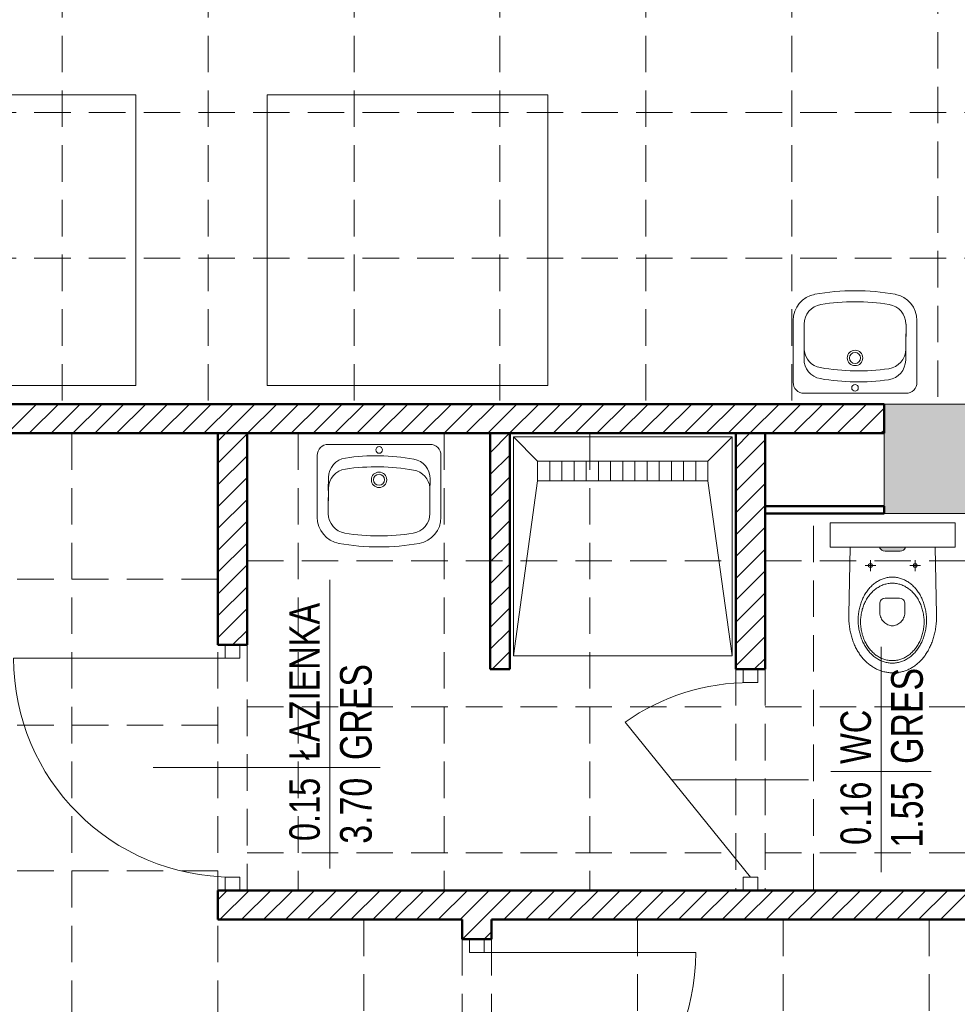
# Model space of a CAD drawing. Header units: millimetres. Extents: x -23540 to 53212, y -37964 to 41185.
# Tile 141 of 203: x 10948 to 11334, y -31721 to -31316. Entities that reach past the tile are written whole.
import ezdxf
from ezdxf.enums import TextEntityAlignment as Align

# ---------------------------------------------------------------- set-up
doc = ezdxf.new("R2010")
doc.units = ezdxf.units.MM
doc.linetypes.add('DASHEDX2', pattern=[1.5, 1, -0.5])
doc.layers.get('0').update_dxf_attribs({"lineweight": 18})
for name, color, linetype, lineweight in [('BA_met', 7, 'Continuous', 18), ('Cienka', 7, 'Continuous', 18), ('PG_PRZERYWANE_ŚREDNIE', 1, 'DASHEDX2', 18), ('PG_WIDOKOWE_CIENKIE', 1, 'Continuous', 18), ('PG_WYPOSAŻENIE', 1, 'Continuous', 18), ('PG_ŚCIANY_DZIAŁOWE', 3, 'Continuous', 18), ('WYPOSAŻENIE GARAŻU', 253, 'Continuous', 5)]:
    doc.layers.add(name, color=color, linetype=linetype, lineweight=lineweight)
doc.styles.add('ROMANS', font='bikromsw.shx', dxfattribs={"width": 0.8})

# ---------------------------------------------------------------- blocks, each defined once
blk = doc.blocks.new('jamb')
blk.add_lwpolyline([(-0.5, -0.5), (-0.5, 0.5), (0.5, 0.5), (0.5, -0.5)], close=True)
blk = doc.blocks.new('dr1h901')
at = {"color": 0}
blk.add_line((-0.5, 0), (-0.5, 1), dxfattribs=at)
blk.add_line((0, 0.3622), (0, -0.2655))
blk.add_arc((-0.5, 0), 1, 0, 90, dxfattribs=at)
blk = doc.blocks.new('bikmet')
blk.add_line((0, 1.65), (0, -1.65))
at = {"style": 'ROMANS', "width": 0.8}
blk.add_attdef('NRPOM', text='', height=1, dxfattribs=at).set_placement((-0.333, 0.333), align=Align.RIGHT)
blk.add_attdef('NWAPOM', (0.25, 0.333), '', height=1, dxfattribs=at)
blk.add_attdef('PODLOGA', text='', height=1.042, dxfattribs=at).set_placement((0.25, -0.333), align=Align.TOP_LEFT)
blk.add_attdef('RAREA', text='', height=1.042, dxfattribs=at).set_placement((-0.333, -0.333), align=Align.TOP_RIGHT)

msp = doc.modelspace()

# ---------------------------------------------------------------- hatches: boundary and pattern name
at = {"lineweight": 18, "true_color": 0x636466, "transparency": 33554559}
h = msp.add_hatch(color=251, dxfattribs=at)
h.dxf.hatch_style = 1
h.paths.add_polyline_path([(11310.41, -31534.37), (11311.18, -31534.26), (11311.8, -31533.97), (11312.26, -31533.58), (11312.55, -31533.14), (11312.65, -31532.73), (11302.05, -31532.73), (11302.15, -31533.14), (11302.44, -31533.58), (11302.9, -31533.97), (11303.52, -31534.26), (11304.29, -31534.37)])
at = {"layer": 'PG_ŚCIANY_DZIAŁOWE', "true_color": 0x636466, "transparency": 33554610}
h = msp.add_hatch(color=251, dxfattribs=at)
h.dxf.hatch_style = 1
h.paths.add_polyline_path([(11303.87, -31518.96), (11374.37, -31518.96), (11374.37, -31494.46), (11433.87, -31494.46), (11433.87, -31479.46), (11375.37, -31479.46), (11375.37, -31471.46), (11351.87, -31471.46), (11351.87, -31473.96), (11303.87, -31473.96)])

# ---------------------------------------------------------------- linework, layer by layer
at = {"color": 251, "true_color": 0x636466}
for p, q in [((10774.37, -31473.96), (11303.87, -31473.96)), ((11303.87, -31473.96), (11303.87, -31485.96)), ((11351.87, -31473.96), (11303.87, -31473.96)), ((11303.87, -31473.96), (11303.87, -31518.96)), ((11303.87, -31485.96), (10774.37, -31485.96)), ((11303.87, -31518.96), (11354.87, -31518.96)), ((11251.87, -31582.96), (11245.87, -31582.96)), ((11245.87, -31582.96), (11245.87, -31588.46)), ((11251.87, -31588.46), (11251.87, -31582.96)), ((11245.87, -31588.46), (11251.87, -31588.46))]:
    msp.add_line(p, q, dxfattribs=at)
at = {"color": 251, "lineweight": 18, "true_color": 0x636466}
for p, q in [((11281.69, -31532.73), (11281.69, -31522.73)), ((11281.69, -31522.73), (11333.01, -31522.73)), ((11333.01, -31532.73), (11333.01, -31522.73)), ((11281.69, -31532.73), (11333.01, -31532.73))]:
    msp.add_line(p, q, dxfattribs=at)
at = {"color": 251, "lineweight": 13, "true_color": 0x636466}
for p, q in [((11289.83, -31532.72), (11289.28, -31560.44)), ((11302.15, -31533.14), (11302.05, -31532.73)), ((11302.44, -31533.58), (11302.15, -31533.14)), ((11302.9, -31533.97), (11302.44, -31533.58)), ((11311.8, -31533.97), (11312.26, -31533.58)), ((11312.26, -31533.58), (11312.55, -31533.14)), ((11312.55, -31533.14), (11312.65, -31532.73)), ((11325.43, -31560.44), (11324.88, -31532.73)), ((11303.52, -31534.26), (11302.9, -31533.97)), ((11304.29, -31534.37), (11303.52, -31534.26)), ((11304.29, -31534.37), (11310.41, -31534.37)), ((11310.41, -31534.37), (11311.18, -31534.26)), ((11311.18, -31534.26), (11311.8, -31533.97)), ((11300.37, -31540.34), (11296.01, -31540.34)), ((11297.49, -31539.93), (11297.37, -31540.34)), ((11297.37, -31540.34), (11297.49, -31540.75)), ((11297.78, -31539.64), (11297.49, -31539.93)), ((11297.49, -31540.75), (11297.78, -31541.05)), ((11298.19, -31539.52), (11297.78, -31539.64)), ((11297.78, -31541.05), (11298.19, -31541.16)), ((11298.19, -31542.59), (11298.19, -31538.09)), ((11298.6, -31539.64), (11298.19, -31539.52)), ((11298.19, -31541.16), (11298.6, -31541.05)), ((11298.9, -31539.93), (11298.6, -31539.64)), ((11298.6, -31541.05), (11298.9, -31540.75)), ((11299.01, -31540.34), (11298.9, -31539.93)), ((11298.9, -31540.75), (11299.01, -31540.34)), ((11318.78, -31540.34), (11314.42, -31540.34)), ((11315.9, -31539.93), (11315.78, -31540.34)), ((11315.78, -31540.34), (11315.9, -31540.75)), ((11316.19, -31539.64), (11315.9, -31539.93)), ((11315.9, -31540.75), (11316.19, -31541.05)), ((11316.6, -31539.52), (11316.19, -31539.64)), ((11316.19, -31541.05), (11316.6, -31541.16)), ((11316.6, -31542.59), (11316.6, -31538.09)), ((11317.01, -31539.64), (11316.6, -31539.52)), ((11316.6, -31541.16), (11317.01, -31541.05)), ((11317.31, -31539.93), (11317.01, -31539.64)), ((11317.01, -31541.05), (11317.31, -31540.75)), ((11317.42, -31540.34), (11317.31, -31539.93)), ((11317.31, -31540.75), (11317.42, -31540.34)), ((11303.02, -31545.9), (11303.42, -31545.75)), ((11303.42, -31545.75), (11303.83, -31545.62)), ((11303.83, -31545.62), (11304.24, -31545.5)), ((11304.24, -31545.5), (11304.65, -31545.39)), ((11304.65, -31545.39), (11305.07, -31545.3)), ((11305.07, -31545.3), (11305.49, -31545.23)), ((11305.49, -31545.23), (11305.92, -31545.17)), ((11305.92, -31545.17), (11306.35, -31545.13)), ((11306.35, -31545.13), (11306.78, -31545.1)), ((11306.78, -31545.1), (11307.22, -31545.1)), ((11307.22, -31545.1), (11307.66, -31545.1)), ((11307.66, -31545.1), (11308.09, -31545.13)), ((11308.09, -31545.13), (11308.52, -31545.17)), ((11308.52, -31545.17), (11308.95, -31545.23)), ((11308.95, -31545.23), (11309.37, -31545.3)), ((11309.37, -31545.3), (11309.79, -31545.39)), ((11309.79, -31545.39), (11310.2, -31545.5)), ((11310.2, -31545.5), (11310.61, -31545.62)), ((11310.61, -31545.62), (11311.02, -31545.75)), ((11311.02, -31545.75), (11311.42, -31545.9)), ((11297.43, -31550.11), (11297.73, -31549.76)), ((11297.73, -31549.76), (11298.03, -31549.41)), ((11298.03, -31549.41), (11298.34, -31549.08)), ((11298.34, -31549.08), (11298.66, -31548.76)), ((11298.66, -31548.76), (11298.99, -31548.46)), ((11298.99, -31548.46), (11299.32, -31548.16)), ((11299.32, -31548.16), (11299.67, -31547.88)), ((11299.67, -31547.88), (11300.01, -31547.6)), ((11300.01, -31547.6), (11300.37, -31547.35)), ((11300.28, -31550.06), (11300.64, -31549.79)), ((11300.37, -31547.35), (11300.73, -31547.1)), ((11300.64, -31549.79), (11301, -31549.54)), ((11300.73, -31547.1), (11301.1, -31546.87)), ((11301, -31549.54), (11301.38, -31549.3)), ((11301.1, -31546.87), (11301.47, -31546.65)), ((11301.38, -31549.3), (11301.76, -31549.07)), ((11301.47, -31546.65), (11301.85, -31546.44)), ((11301.76, -31549.07), (11302.15, -31548.87)), ((11301.85, -31546.44), (11302.24, -31546.25)), ((11302.15, -31548.87), (11302.54, -31548.67)), ((11302.24, -31546.25), (11302.63, -31546.07)), ((11302.54, -31548.67), (11302.94, -31548.49)), ((11302.63, -31546.07), (11303.02, -31545.9)), ((11302.94, -31548.49), (11303.34, -31548.33)), ((11303.34, -31548.33), (11303.76, -31548.18)), ((11303.76, -31548.18), (11304.17, -31548.05)), ((11304.17, -31548.05), (11304.59, -31547.94)), ((11304.59, -31547.94), (11305.02, -31547.84)), ((11305.02, -31547.84), (11305.45, -31547.76)), ((11305.45, -31547.76), (11305.89, -31547.69)), ((11305.89, -31547.69), (11306.33, -31547.65)), ((11306.33, -31547.65), (11306.77, -31547.62)), ((11306.77, -31547.62), (11307.22, -31547.61)), ((11307.22, -31547.61), (11307.67, -31547.62)), ((11307.22, -31547.61), (11307.22, -31547.61)), ((11307.67, -31547.62), (11308.11, -31547.65)), ((11308.11, -31547.65), (11308.55, -31547.69)), ((11308.55, -31547.69), (11308.99, -31547.76)), ((11308.99, -31547.76), (11309.42, -31547.84)), ((11309.42, -31547.84), (11309.85, -31547.94)), ((11309.85, -31547.94), (11310.27, -31548.05)), ((11310.27, -31548.05), (11310.69, -31548.18)), ((11310.69, -31548.18), (11311.1, -31548.33)), ((11311.1, -31548.33), (11311.5, -31548.49)), ((11311.42, -31545.9), (11311.82, -31546.07)), ((11311.5, -31548.49), (11311.9, -31548.67)), ((11311.82, -31546.07), (11312.21, -31546.25)), ((11311.9, -31548.67), (11312.3, -31548.87)), ((11312.21, -31546.25), (11312.59, -31546.44)), ((11312.3, -31548.87), (11312.68, -31549.07)), ((11312.59, -31546.44), (11312.97, -31546.65)), ((11312.68, -31549.07), (11313.06, -31549.3)), ((11312.97, -31546.65), (11313.34, -31546.87)), ((11313.06, -31549.3), (11313.44, -31549.54)), ((11313.34, -31546.87), (11313.71, -31547.1)), ((11313.44, -31549.54), (11313.8, -31549.79)), ((11313.71, -31547.1), (11314.07, -31547.35)), ((11313.8, -31549.79), (11314.16, -31550.06)), ((11314.07, -31547.35), (11314.43, -31547.6)), ((11314.43, -31547.6), (11314.78, -31547.88)), ((11314.78, -31547.88), (11315.12, -31548.16)), ((11315.12, -31548.16), (11315.45, -31548.46)), ((11315.45, -31548.46), (11315.78, -31548.76)), ((11315.78, -31548.76), (11316.1, -31549.08)), ((11316.1, -31549.08), (11316.41, -31549.41)), ((11316.41, -31549.41), (11316.72, -31549.76)), ((11316.72, -31549.76), (11317.01, -31550.11)), ((11294.95, -31554.17), (11295.15, -31553.72)), ((11295.15, -31553.72), (11295.37, -31553.28)), ((11295.37, -31553.28), (11295.59, -31552.85)), ((11295.59, -31552.85), (11295.83, -31552.43)), ((11295.83, -31552.43), (11296.07, -31552.02)), ((11296.07, -31552.02), (11296.33, -31551.62)), ((11296.33, -31551.62), (11296.59, -31551.23)), ((11296.59, -31551.23), (11296.86, -31550.84)), ((11296.64, -31554.22), (11296.89, -31553.81)), ((11296.86, -31550.84), (11297.14, -31550.47)), ((11296.89, -31553.81), (11297.15, -31553.41)), ((11297.14, -31550.47), (11297.43, -31550.11)), ((11297.15, -31553.41), (11297.42, -31553.03)), ((11297.42, -31553.03), (11297.7, -31552.65)), ((11297.7, -31552.65), (11297.99, -31552.28)), ((11297.99, -31552.28), (11298.29, -31551.93)), ((11298.29, -31551.93), (11298.6, -31551.58)), ((11298.6, -31551.58), (11298.92, -31551.25)), ((11298.92, -31551.25), (11299.25, -31550.94)), ((11299.25, -31550.94), (11299.58, -31550.63)), ((11299.58, -31550.63), (11299.93, -31550.34)), ((11299.93, -31550.34), (11300.28, -31550.06)), ((11302.98, -31554.11), (11303.52, -31553.88)), ((11303.52, -31553.88), (11304.23, -31553.8)), ((11304.23, -31553.8), (11304.22, -31553.8)), ((11304.23, -31553.8), (11307.45, -31553.8)), ((11307.45, -31553.8), (11310.21, -31553.8)), ((11310.21, -31553.8), (11310.92, -31553.88)), ((11310.92, -31553.88), (11311.45, -31554.11)), ((11314.16, -31550.06), (11314.51, -31550.34)), ((11314.51, -31550.34), (11314.86, -31550.63)), ((11314.86, -31550.63), (11315.19, -31550.94)), ((11315.19, -31550.94), (11315.52, -31551.25)), ((11315.52, -31551.25), (11315.84, -31551.58)), ((11315.84, -31551.58), (11316.15, -31551.93)), ((11316.15, -31551.93), (11316.45, -31552.28)), ((11316.45, -31552.28), (11316.74, -31552.65)), ((11316.74, -31552.65), (11317.02, -31553.03)), ((11317.01, -31550.11), (11317.3, -31550.47)), ((11317.02, -31553.03), (11317.29, -31553.41)), ((11317.29, -31553.41), (11317.55, -31553.81)), ((11317.3, -31550.47), (11317.58, -31550.84)), ((11317.55, -31553.81), (11317.8, -31554.22)), ((11317.58, -31550.84), (11317.85, -31551.23)), ((11317.85, -31551.23), (11318.11, -31551.62)), ((11318.11, -31551.62), (11318.37, -31552.02)), ((11318.37, -31552.02), (11318.61, -31552.43)), ((11318.61, -31552.43), (11318.85, -31552.85)), ((11318.85, -31552.85), (11319.07, -31553.28)), ((11319.07, -31553.28), (11319.29, -31553.72)), ((11319.29, -31553.72), (11319.5, -31554.17)), ((11293.68, -31558.01), (11293.8, -31557.51)), ((11293.8, -31557.51), (11293.93, -31557.01)), ((11293.93, -31557.01), (11294.07, -31556.52)), ((11294.07, -31556.52), (11294.23, -31556.03)), ((11294.23, -31556.03), (11294.39, -31555.56)), ((11294.39, -31555.56), (11294.56, -31555.09)), ((11294.56, -31555.09), (11294.75, -31554.62)), ((11294.75, -31554.62), (11294.95, -31554.17)), ((11294.88, -31558.31), (11295.03, -31557.82)), ((11295.03, -31557.82), (11295.19, -31557.34)), ((11295.19, -31557.34), (11295.36, -31556.87)), ((11295.36, -31556.87), (11295.55, -31556.41)), ((11295.55, -31556.41), (11295.74, -31555.95)), ((11295.74, -31555.95), (11295.95, -31555.5)), ((11295.95, -31555.5), (11296.17, -31555.07)), ((11296.17, -31555.07), (11296.4, -31554.64)), ((11296.4, -31554.64), (11296.64, -31554.22)), ((11302.11, -31556), (11302.13, -31555.65)), ((11302.11, -31559.84), (11302.11, -31556)), ((11302.13, -31555.65), (11302.2, -31555.24)), ((11302.2, -31555.24), (11302.35, -31554.83)), ((11302.35, -31554.83), (11302.6, -31554.43)), ((11302.6, -31554.43), (11302.98, -31554.11)), ((11311.45, -31554.11), (11311.83, -31554.44)), ((11311.83, -31554.44), (11312.08, -31554.83)), ((11312.08, -31554.83), (11312.23, -31555.25)), ((11312.23, -31555.25), (11312.3, -31555.66)), ((11312.3, -31555.66), (11312.32, -31556.02)), ((11312.32, -31556.02), (11312.33, -31559.87)), ((11317.8, -31554.22), (11318.04, -31554.64)), ((11318.04, -31554.64), (11318.27, -31555.07)), ((11318.27, -31555.07), (11318.49, -31555.5)), ((11318.49, -31555.5), (11318.7, -31555.95)), ((11318.7, -31555.95), (11318.9, -31556.41)), ((11318.9, -31556.41), (11319.08, -31556.87)), ((11319.08, -31556.87), (11319.25, -31557.34)), ((11319.25, -31557.34), (11319.41, -31557.82)), ((11319.41, -31557.82), (11319.56, -31558.31)), ((11319.5, -31554.17), (11319.69, -31554.62)), ((11319.69, -31554.62), (11319.88, -31555.09)), ((11319.88, -31555.09), (11320.05, -31555.56)), ((11320.05, -31555.56), (11320.22, -31556.03)), ((11320.22, -31556.03), (11320.37, -31556.52)), ((11320.37, -31556.52), (11320.51, -31557.01)), ((11320.51, -31557.01), (11320.64, -31557.51)), ((11320.64, -31557.51), (11320.76, -31558.01)), ((11289.28, -31560.44), (11289.28, -31561.04)), ((11289.28, -31561.04), (11289.29, -31561.64)), ((11289.29, -31561.64), (11289.31, -31562.23)), ((11293.16, -31562.24), (11293.18, -31561.69)), ((11293.18, -31561.69), (11293.22, -31561.15)), ((11293.22, -31561.15), (11293.26, -31560.62)), ((11293.26, -31560.62), (11293.32, -31560.08)), ((11293.32, -31560.08), (11293.39, -31559.56)), ((11293.39, -31559.56), (11293.48, -31559.04)), ((11293.48, -31559.04), (11293.57, -31558.52)), ((11293.57, -31558.52), (11293.68, -31558.01)), ((11294.19, -31562.44), (11294.23, -31561.9)), ((11294.23, -31561.9), (11294.28, -31561.37)), ((11294.28, -31561.37), (11294.35, -31560.85)), ((11294.35, -31560.85), (11294.43, -31560.33)), ((11294.43, -31560.33), (11294.52, -31559.81)), ((11294.52, -31559.81), (11294.63, -31559.3)), ((11294.63, -31559.3), (11294.75, -31558.8)), ((11294.75, -31558.8), (11294.88, -31558.31)), ((11302.14, -31560.37), (11302.11, -31559.84)), ((11302.23, -31560.88), (11302.14, -31560.37)), ((11302.38, -31561.38), (11302.23, -31560.88)), ((11302.58, -31561.86), (11302.38, -31561.38)), ((11302.82, -31562.33), (11302.58, -31561.86)), ((11311.86, -31561.88), (11311.62, -31562.34)), ((11312.06, -31561.4), (11311.86, -31561.88)), ((11312.21, -31560.9), (11312.06, -31561.4)), ((11312.3, -31560.39), (11312.21, -31560.9)), ((11312.33, -31559.87), (11312.3, -31560.39)), ((11319.56, -31558.31), (11319.69, -31558.8)), ((11319.69, -31558.8), (11319.81, -31559.3)), ((11319.81, -31559.3), (11319.92, -31559.81)), ((11319.92, -31559.81), (11320.01, -31560.33)), ((11320.01, -31560.33), (11320.09, -31560.85)), ((11320.09, -31560.85), (11320.16, -31561.37)), ((11320.16, -31561.37), (11320.21, -31561.9)), ((11320.21, -31561.9), (11320.25, -31562.44)), ((11320.76, -31558.01), (11320.87, -31558.52)), ((11320.87, -31558.52), (11320.96, -31559.04)), ((11320.96, -31559.04), (11321.05, -31559.56)), ((11321.05, -31559.56), (11321.12, -31560.08)), ((11321.12, -31560.08), (11321.18, -31560.62)), ((11321.18, -31560.62), (11321.22, -31561.15)), ((11321.22, -31561.15), (11321.26, -31561.69)), ((11321.26, -31561.69), (11321.28, -31562.24)), ((11325.4, -31562.24), (11325.42, -31561.65)), ((11325.42, -31561.65), (11325.43, -31561.04)), ((11325.43, -31561.04), (11325.43, -31560.44)), ((11289.31, -31562.23), (11289.34, -31562.81)), ((11289.34, -31562.81), (11289.38, -31563.39)), ((11289.38, -31563.39), (11289.43, -31563.97)), ((11289.43, -31563.97), (11289.49, -31564.53)), ((11289.49, -31564.53), (11289.55, -31565.09)), ((11289.55, -31565.09), (11289.63, -31565.65)), ((11289.63, -31565.65), (11289.71, -31566.19)), ((11293.16, -31562.79), (11293.15, -31562.79)), ((11293.16, -31562.79), (11293.16, -31562.24)), ((11293.16, -31563.34), (11293.16, -31562.79)), ((11293.18, -31563.89), (11293.16, -31563.34)), ((11293.22, -31564.43), (11293.18, -31563.89)), ((11293.26, -31564.96), (11293.22, -31564.43)), ((11293.32, -31565.49), (11293.26, -31564.96)), ((11293.39, -31566.02), (11293.32, -31565.49)), ((11293.48, -31566.54), (11293.39, -31566.02)), ((11294.16, -31563.53), (11294.17, -31562.98)), ((11294.17, -31564.07), (11294.16, -31563.53)), ((11294.16, -31563.53), (11294.16, -31563.53)), ((11294.17, -31562.98), (11294.19, -31562.44)), ((11294.19, -31564.61), (11294.17, -31564.07)), ((11294.23, -31565.15), (11294.19, -31564.61)), ((11294.28, -31565.68), (11294.23, -31565.15)), ((11294.35, -31566.21), (11294.28, -31565.68)), ((11303.1, -31562.76), (11302.82, -31562.33)), ((11303.42, -31563.17), (11303.1, -31562.76)), ((11303.78, -31563.55), (11303.42, -31563.17)), ((11304.16, -31563.9), (11303.78, -31563.55)), ((11304.56, -31564.21), (11304.16, -31563.9)), ((11304.98, -31564.48), (11304.56, -31564.21)), ((11305.42, -31564.71), (11304.98, -31564.48)), ((11305.87, -31564.89), (11305.42, -31564.71)), ((11306.32, -31565.03), (11305.87, -31564.89)), ((11306.77, -31565.11), (11306.32, -31565.03)), ((11307.22, -31565.14), (11306.77, -31565.11)), ((11307.67, -31565.11), (11307.22, -31565.14)), ((11308.13, -31565.03), (11307.67, -31565.11)), ((11308.58, -31564.89), (11308.13, -31565.03)), ((11309.02, -31564.71), (11308.58, -31564.89)), ((11309.46, -31564.48), (11309.02, -31564.71)), ((11309.88, -31564.21), (11309.46, -31564.48)), ((11310.29, -31563.91), (11309.88, -31564.21)), ((11310.67, -31563.56), (11310.29, -31563.91)), ((11311.02, -31563.18), (11310.67, -31563.56)), ((11311.34, -31562.77), (11311.02, -31563.18)), ((11311.62, -31562.34), (11311.34, -31562.77)), ((11320.16, -31565.68), (11320.09, -31566.21)), ((11320.21, -31565.15), (11320.16, -31565.68)), ((11320.25, -31564.61), (11320.21, -31565.15)), ((11320.25, -31562.44), (11320.27, -31562.98)), ((11320.27, -31564.07), (11320.25, -31564.61)), ((11320.27, -31562.98), (11320.28, -31563.53)), ((11320.28, -31563.53), (11320.27, -31563.53)), ((11320.28, -31563.53), (11320.27, -31564.07)), ((11321.05, -31566.02), (11320.96, -31566.54)), ((11321.12, -31565.49), (11321.05, -31566.02)), ((11321.18, -31564.96), (11321.12, -31565.49)), ((11321.22, -31564.43), (11321.18, -31564.96)), ((11321.26, -31563.89), (11321.22, -31564.43)), ((11321.28, -31563.34), (11321.26, -31563.89)), ((11321.28, -31562.24), (11321.28, -31562.79)), ((11321.28, -31562.79), (11321.28, -31563.34)), ((11325, -31566.23), (11325.08, -31565.68)), ((11325.08, -31565.68), (11325.16, -31565.13)), ((11325.16, -31565.13), (11325.22, -31564.56)), ((11325.22, -31564.56), (11325.28, -31563.99)), ((11325.28, -31563.99), (11325.33, -31563.41)), ((11325.33, -31563.41), (11325.37, -31562.83)), ((11325.37, -31562.83), (11325.4, -31562.24)), ((11289.71, -31566.19), (11289.8, -31566.73)), ((11289.8, -31566.73), (11289.9, -31567.27)), ((11289.9, -31567.27), (11290.01, -31567.79)), ((11290.01, -31567.79), (11290.13, -31568.31)), ((11290.13, -31568.31), (11290.25, -31568.82)), ((11290.25, -31568.82), (11290.39, -31569.33)), ((11290.39, -31569.33), (11290.53, -31569.83)), ((11290.53, -31569.83), (11290.68, -31570.32)), ((11293.57, -31567.06), (11293.48, -31566.54)), ((11293.68, -31567.57), (11293.57, -31567.06)), ((11293.8, -31568.07), (11293.68, -31567.57)), ((11293.93, -31568.57), (11293.8, -31568.07)), ((11294.07, -31569.06), (11293.93, -31568.57)), ((11294.23, -31569.55), (11294.07, -31569.06)), ((11294.39, -31570.02), (11294.23, -31569.55)), ((11294.43, -31566.73), (11294.35, -31566.21)), ((11294.56, -31570.49), (11294.39, -31570.02)), ((11294.52, -31567.24), (11294.43, -31566.73)), ((11294.63, -31567.75), (11294.52, -31567.24)), ((11294.75, -31568.25), (11294.63, -31567.75)), ((11294.88, -31568.75), (11294.75, -31568.25)), ((11295.03, -31569.23), (11294.88, -31568.75)), ((11295.19, -31569.71), (11295.03, -31569.23)), ((11295.36, -31570.18), (11295.19, -31569.71)), ((11319.25, -31569.71), (11319.08, -31570.18)), ((11319.41, -31569.23), (11319.25, -31569.71)), ((11319.56, -31568.75), (11319.41, -31569.23)), ((11319.69, -31568.25), (11319.56, -31568.75)), ((11319.81, -31567.75), (11319.69, -31568.25)), ((11319.92, -31567.24), (11319.81, -31567.75)), ((11320.05, -31570.02), (11319.88, -31570.49)), ((11320.01, -31566.73), (11319.92, -31567.24)), ((11320.09, -31566.21), (11320.01, -31566.73)), ((11320.22, -31569.55), (11320.05, -31570.02)), ((11320.37, -31569.06), (11320.22, -31569.55)), ((11320.51, -31568.57), (11320.37, -31569.06)), ((11320.64, -31568.07), (11320.51, -31568.57)), ((11320.76, -31567.57), (11320.64, -31568.07)), ((11320.87, -31567.06), (11320.76, -31567.57)), ((11320.96, -31566.54), (11320.87, -31567.06)), ((11324.03, -31570.39), (11324.18, -31569.9)), ((11324.18, -31569.9), (11324.32, -31569.4)), ((11324.32, -31569.4), (11324.45, -31568.89)), ((11324.45, -31568.89), (11324.58, -31568.37)), ((11324.58, -31568.37), (11324.7, -31567.85)), ((11324.7, -31567.85), (11324.81, -31567.32)), ((11324.81, -31567.32), (11324.91, -31566.78)), ((11324.91, -31566.78), (11325, -31566.23)), ((11290.68, -31570.32), (11290.83, -31570.8)), ((11290.83, -31570.8), (11291, -31571.28)), ((11291, -31571.28), (11291.17, -31571.75)), ((11291.17, -31571.75), (11291.35, -31572.21)), ((11291.35, -31572.21), (11291.53, -31572.67)), ((11291.53, -31572.67), (11291.73, -31573.11)), ((11291.73, -31573.11), (11291.93, -31573.55)), ((11291.93, -31573.55), (11292.14, -31573.98)), ((11292.14, -31573.98), (11292.35, -31574.41)), ((11294.75, -31570.96), (11294.56, -31570.49)), ((11294.95, -31571.41), (11294.75, -31570.96)), ((11295.15, -31571.86), (11294.95, -31571.41)), ((11295.37, -31572.29), (11295.15, -31571.86)), ((11295.55, -31570.65), (11295.36, -31570.18)), ((11295.59, -31572.72), (11295.37, -31572.29)), ((11295.74, -31571.1), (11295.55, -31570.65)), ((11295.83, -31573.15), (11295.59, -31572.72)), ((11295.95, -31571.55), (11295.74, -31571.1)), ((11296.07, -31573.56), (11295.83, -31573.15)), ((11296.17, -31571.99), (11295.95, -31571.55)), ((11296.33, -31573.96), (11296.07, -31573.56)), ((11296.4, -31572.42), (11296.17, -31571.99)), ((11296.59, -31574.35), (11296.33, -31573.96)), ((11296.64, -31572.83), (11296.4, -31572.42)), ((11296.89, -31573.24), (11296.64, -31572.83)), ((11297.15, -31573.64), (11296.89, -31573.24)), ((11297.42, -31574.03), (11297.15, -31573.64)), ((11297.7, -31574.41), (11297.42, -31574.03)), ((11317.02, -31574.03), (11316.74, -31574.41)), ((11317.29, -31573.64), (11317.02, -31574.03)), ((11317.55, -31573.24), (11317.29, -31573.64)), ((11317.8, -31572.83), (11317.55, -31573.24)), ((11318.04, -31572.42), (11317.8, -31572.83)), ((11318.11, -31573.96), (11317.85, -31574.35)), ((11318.27, -31571.99), (11318.04, -31572.42)), ((11318.37, -31573.56), (11318.11, -31573.96)), ((11318.49, -31571.55), (11318.27, -31571.99)), ((11318.61, -31573.15), (11318.37, -31573.56)), ((11318.7, -31571.1), (11318.49, -31571.55)), ((11318.85, -31572.72), (11318.61, -31573.15)), ((11318.9, -31570.65), (11318.7, -31571.1)), ((11319.07, -31572.29), (11318.85, -31572.72)), ((11319.08, -31570.18), (11318.9, -31570.65)), ((11319.29, -31571.86), (11319.07, -31572.29)), ((11319.5, -31571.41), (11319.29, -31571.86)), ((11319.69, -31570.96), (11319.5, -31571.41)), ((11319.88, -31570.49), (11319.69, -31570.96)), ((11322.36, -31574.52), (11322.57, -31574.09)), ((11322.57, -31574.09), (11322.78, -31573.66)), ((11322.78, -31573.66), (11322.98, -31573.21)), ((11322.98, -31573.21), (11323.17, -31572.76)), ((11323.17, -31572.76), (11323.36, -31572.3)), ((11323.36, -31572.3), (11323.54, -31571.84)), ((11323.54, -31571.84), (11323.71, -31571.36)), ((11323.71, -31571.36), (11323.87, -31570.88)), ((11323.87, -31570.88), (11324.03, -31570.39)), ((11292.35, -31574.41), (11292.57, -31574.82)), ((11292.57, -31574.82), (11292.8, -31575.23)), ((11292.8, -31575.23), (11293.03, -31575.63)), ((11293.03, -31575.63), (11293.28, -31576.02)), ((11293.28, -31576.02), (11293.52, -31576.41)), ((11293.52, -31576.41), (11293.78, -31576.79)), ((11293.78, -31576.79), (11294.03, -31577.15)), ((11294.03, -31577.15), (11294.3, -31577.51)), ((11294.3, -31577.51), (11294.57, -31577.86)), ((11294.57, -31577.86), (11294.85, -31578.21)), ((11294.85, -31578.21), (11295.13, -31578.54)), ((11296.86, -31574.74), (11296.59, -31574.35)), ((11297.14, -31575.11), (11296.86, -31574.74)), ((11297.43, -31575.47), (11297.14, -31575.11)), ((11297.73, -31575.82), (11297.43, -31575.47)), ((11297.99, -31574.77), (11297.7, -31574.41)), ((11298.03, -31576.17), (11297.73, -31575.82)), ((11298.29, -31575.13), (11297.99, -31574.77)), ((11298.34, -31576.5), (11298.03, -31576.17)), ((11298.6, -31575.47), (11298.29, -31575.13)), ((11298.66, -31576.82), (11298.34, -31576.5)), ((11298.92, -31575.8), (11298.6, -31575.47)), ((11298.99, -31577.12), (11298.66, -31576.82)), ((11299.25, -31576.12), (11298.92, -31575.8)), ((11299.32, -31577.42), (11298.99, -31577.12)), ((11299.58, -31576.43), (11299.25, -31576.12)), ((11299.67, -31577.7), (11299.32, -31577.42)), ((11299.93, -31576.72), (11299.58, -31576.43)), ((11300.01, -31577.97), (11299.67, -31577.7)), ((11300.28, -31577), (11299.93, -31576.72)), ((11300.37, -31578.23), (11300.01, -31577.97)), ((11300.64, -31577.27), (11300.28, -31577)), ((11301, -31577.52), (11300.64, -31577.27)), ((11301.38, -31577.76), (11301, -31577.52)), ((11301.76, -31577.98), (11301.38, -31577.76)), ((11302.15, -31578.19), (11301.76, -31577.98)), ((11302.54, -31578.38), (11302.15, -31578.19)), ((11312.3, -31578.19), (11311.9, -31578.38)), ((11312.68, -31577.98), (11312.3, -31578.19)), ((11313.06, -31577.76), (11312.68, -31577.98)), ((11313.44, -31577.52), (11313.06, -31577.76)), ((11313.8, -31577.27), (11313.44, -31577.52)), ((11314.16, -31577), (11313.8, -31577.27)), ((11314.43, -31577.97), (11314.07, -31578.23)), ((11314.51, -31576.72), (11314.16, -31577)), ((11314.78, -31577.7), (11314.43, -31577.97)), ((11314.86, -31576.43), (11314.51, -31576.72)), ((11315.12, -31577.42), (11314.78, -31577.7)), ((11315.19, -31576.12), (11314.86, -31576.43)), ((11315.45, -31577.12), (11315.12, -31577.42)), ((11315.52, -31575.8), (11315.19, -31576.12)), ((11315.78, -31576.82), (11315.45, -31577.12)), ((11315.84, -31575.47), (11315.52, -31575.8)), ((11316.1, -31576.5), (11315.78, -31576.82)), ((11316.15, -31575.13), (11315.84, -31575.47)), ((11316.41, -31576.17), (11316.1, -31576.5)), ((11316.45, -31574.77), (11316.15, -31575.13)), ((11316.72, -31575.82), (11316.41, -31576.17)), ((11316.74, -31574.41), (11316.45, -31574.77)), ((11317.01, -31575.47), (11316.72, -31575.82)), ((11317.3, -31575.11), (11317.01, -31575.47)), ((11317.58, -31574.74), (11317.3, -31575.11)), ((11317.85, -31574.35), (11317.58, -31574.74)), ((11319.86, -31578.35), (11320.14, -31578)), ((11320.14, -31578), (11320.41, -31577.65)), ((11320.41, -31577.65), (11320.67, -31577.29)), ((11320.67, -31577.29), (11320.93, -31576.91)), ((11320.93, -31576.91), (11321.18, -31576.54)), ((11321.18, -31576.54), (11321.43, -31576.15)), ((11321.43, -31576.15), (11321.67, -31575.75)), ((11321.67, -31575.75), (11321.91, -31575.35)), ((11321.91, -31575.35), (11322.13, -31574.94)), ((11322.13, -31574.94), (11322.36, -31574.52)), ((11295.13, -31578.54), (11295.42, -31578.87)), ((11295.42, -31578.87), (11295.71, -31579.19)), ((11295.71, -31579.19), (11296.01, -31579.5)), ((11296.01, -31579.5), (11296.32, -31579.8)), ((11296.32, -31579.8), (11296.63, -31580.09)), ((11296.63, -31580.09), (11296.94, -31580.37)), ((11296.94, -31580.37), (11297.26, -31580.65)), ((11297.26, -31580.65), (11297.59, -31580.91)), ((11297.59, -31580.91), (11297.91, -31581.17)), ((11297.91, -31581.17), (11298.25, -31581.42)), ((11298.25, -31581.42), (11298.59, -31581.65)), ((11298.59, -31581.65), (11298.93, -31581.88)), ((11298.93, -31581.88), (11299.28, -31582.1)), ((11299.28, -31582.1), (11299.63, -31582.31)), ((11300.73, -31578.48), (11300.37, -31578.23)), ((11301.1, -31578.71), (11300.73, -31578.48)), ((11301.47, -31578.93), (11301.1, -31578.71)), ((11301.85, -31579.14), (11301.47, -31578.93)), ((11302.24, -31579.33), (11301.85, -31579.14)), ((11302.63, -31579.51), (11302.24, -31579.33)), ((11302.94, -31578.56), (11302.54, -31578.38)), ((11303.02, -31579.68), (11302.63, -31579.51)), ((11303.34, -31578.73), (11302.94, -31578.56)), ((11303.42, -31579.83), (11303.02, -31579.68)), ((11303.76, -31578.87), (11303.34, -31578.73)), ((11303.83, -31579.96), (11303.42, -31579.83)), ((11304.17, -31579), (11303.76, -31578.87)), ((11304.24, -31580.08), (11303.83, -31579.96)), ((11304.59, -31579.12), (11304.17, -31579)), ((11304.65, -31580.19), (11304.24, -31580.08)), ((11305.02, -31579.22), (11304.59, -31579.12)), ((11305.07, -31580.28), (11304.65, -31580.19)), ((11305.45, -31579.3), (11305.02, -31579.22)), ((11305.49, -31580.35), (11305.07, -31580.28)), ((11305.89, -31579.36), (11305.45, -31579.3)), ((11305.92, -31580.41), (11305.49, -31580.35)), ((11306.33, -31579.41), (11305.89, -31579.36)), ((11306.35, -31580.45), (11305.92, -31580.41)), ((11306.77, -31579.43), (11306.33, -31579.41)), ((11306.78, -31580.48), (11306.35, -31580.45)), ((11307.22, -31579.44), (11306.77, -31579.43)), ((11307.22, -31580.48), (11306.78, -31580.48)), ((11307.67, -31579.43), (11307.22, -31579.44)), ((11307.22, -31579.44), (11307.22, -31579.44)), ((11307.66, -31580.48), (11307.22, -31580.48)), ((11307.22, -31580.48), (11307.22, -31580.48)), ((11308.09, -31580.45), (11307.66, -31580.48)), ((11308.11, -31579.41), (11307.67, -31579.43)), ((11308.52, -31580.41), (11308.09, -31580.45)), ((11308.55, -31579.36), (11308.11, -31579.41)), ((11308.95, -31580.35), (11308.52, -31580.41)), ((11308.99, -31579.3), (11308.55, -31579.36)), ((11309.37, -31580.28), (11308.95, -31580.35)), ((11309.42, -31579.22), (11308.99, -31579.3)), ((11309.79, -31580.19), (11309.37, -31580.28)), ((11309.85, -31579.12), (11309.42, -31579.22)), ((11310.2, -31580.08), (11309.79, -31580.19)), ((11310.27, -31579), (11309.85, -31579.12)), ((11310.61, -31579.96), (11310.2, -31580.08)), ((11310.69, -31578.87), (11310.27, -31579)), ((11311.02, -31579.83), (11310.61, -31579.96)), ((11311.1, -31578.73), (11310.69, -31578.87)), ((11311.42, -31579.68), (11311.02, -31579.83)), ((11311.5, -31578.56), (11311.1, -31578.73)), ((11311.82, -31579.51), (11311.42, -31579.68)), ((11311.9, -31578.38), (11311.5, -31578.56)), ((11312.21, -31579.33), (11311.82, -31579.51)), ((11312.59, -31579.14), (11312.21, -31579.33)), ((11312.97, -31578.93), (11312.59, -31579.14)), ((11313.34, -31578.71), (11312.97, -31578.93)), ((11313.71, -31578.48), (11313.34, -31578.71)), ((11314.07, -31578.23), (11313.71, -31578.48)), ((11315.08, -31582.45), (11315.43, -31582.24)), ((11315.43, -31582.24), (11315.78, -31582.02)), ((11315.78, -31582.02), (11316.12, -31581.79)), ((11316.12, -31581.79), (11316.46, -31581.56)), ((11316.46, -31581.56), (11316.79, -31581.31)), ((11316.79, -31581.31), (11317.12, -31581.06)), ((11317.12, -31581.06), (11317.45, -31580.79)), ((11317.45, -31580.79), (11317.77, -31580.52)), ((11317.77, -31580.52), (11318.08, -31580.23)), ((11318.08, -31580.23), (11318.39, -31579.94)), ((11318.39, -31579.94), (11318.69, -31579.64)), ((11318.69, -31579.64), (11318.99, -31579.33)), ((11318.99, -31579.33), (11319.29, -31579.01)), ((11319.29, -31579.01), (11319.58, -31578.68)), ((11319.58, -31578.68), (11319.86, -31578.35)), ((11299.63, -31582.31), (11299.98, -31582.51)), ((11299.98, -31582.51), (11300.34, -31582.7)), ((11300.34, -31582.7), (11300.7, -31582.89)), ((11300.7, -31582.89), (11301.07, -31583.06)), ((11301.07, -31583.06), (11301.44, -31583.22)), ((11301.44, -31583.22), (11301.81, -31583.38)), ((11301.81, -31583.38), (11302.19, -31583.52)), ((11302.19, -31583.52), (11302.57, -31583.65)), ((11302.57, -31583.65), (11302.95, -31583.78)), ((11302.95, -31583.78), (11303.34, -31583.89)), ((11303.34, -31583.89), (11303.73, -31583.99)), ((11303.73, -31583.99), (11304.12, -31584.09)), ((11304.12, -31584.09), (11304.52, -31584.17)), ((11304.52, -31584.17), (11304.92, -31584.25)), ((11304.92, -31584.25), (11305.32, -31584.31)), ((11305.32, -31584.31), (11305.72, -31584.36)), ((11305.72, -31584.36), (11306.13, -31584.4)), ((11306.13, -31584.4), (11306.53, -31584.44)), ((11306.53, -31584.44), (11306.94, -31584.46)), ((11306.94, -31584.46), (11307.35, -31584.47)), ((11307.35, -31584.47), (11307.77, -31584.47)), ((11307.77, -31584.47), (11308.18, -31584.46)), ((11308.18, -31584.46), (11308.58, -31584.44)), ((11308.58, -31584.44), (11308.99, -31584.4)), ((11308.99, -31584.4), (11309.39, -31584.36)), ((11309.39, -31584.36), (11309.79, -31584.31)), ((11309.79, -31584.31), (11310.19, -31584.24)), ((11310.19, -31584.24), (11310.59, -31584.16)), ((11310.59, -31584.16), (11310.98, -31584.08)), ((11310.98, -31584.08), (11311.37, -31583.98)), ((11311.37, -31583.98), (11311.75, -31583.87)), ((11311.75, -31583.87), (11312.14, -31583.76)), ((11312.14, -31583.76), (11312.52, -31583.63)), ((11312.52, -31583.63), (11312.9, -31583.49)), ((11312.9, -31583.49), (11313.27, -31583.34)), ((11313.27, -31583.34), (11313.64, -31583.18)), ((11313.64, -31583.18), (11314.01, -31583.01)), ((11314.01, -31583.01), (11314.37, -31582.83)), ((11314.37, -31582.83), (11314.73, -31582.65)), ((11314.73, -31582.65), (11315.08, -31582.45))]:
    msp.add_line(p, q, dxfattribs=at)
at = {"color": 251, "lineweight": 20, "true_color": 0x636466}
for p, q in [((11254.87, -31582.96), (11242.87, -31582.96)), ((11254.87, -31673.96), (11242.87, -31673.96))]:
    msp.add_line(p, q, dxfattribs=at)
at = {"color": 251, "true_color": 0x636466, "extrusion": (0, 0, -1)}
for p, q in [((11248.87, -31668.46), (11197.3, -31604.7)), ((11216.27, -31628.46), (11272.77, -31628.46))]:
    msp.add_line(p, q, dxfattribs=at)
msp.add_arc((-11248.87, -31678.46), 90, 55.0405, 90, dxfattribs=at)
at = {"layer": 'BA_met', "color": 251, "true_color": 0x636466}
for p, q in [((11075.94, -31664.88), (11075.94, -31546.15)), ((11302.57, -31666.47), (11302.57, -31573.72))]:
    msp.add_line(p, q, dxfattribs=at)
at = {"layer": 'Cienka', "color": 251, "true_color": 0x636466}
for p, q in [((11041.87, -31485.96), (11141.87, -31485.96)), ((11149.87, -31485.96), (11242.87, -31485.96)), ((11254.87, -31673.96), (11354.87, -31673.96))]:
    msp.add_line(p, q, dxfattribs=at)
at = {"layer": 'PG_PRZERYWANE_ŚREDNIE', "color": 251, "lineweight": 15, "ltscale": 15, "true_color": 0x636466}
for p, q in [((10965.87, -30512.46), (10965.87, -31473.96)), ((11025.87, -30512.46), (11025.87, -31473.96)), ((11085.87, -30512.46), (11085.87, -31473.96)), ((11145.87, -30512.46), (11145.87, -31473.96)), ((11205.87, -30512.46), (11205.87, -31473.96)), ((11265.87, -30512.46), (11265.87, -31473.96)), ((11325.87, -30915.96), (11325.87, -31473.96)), ((11351.87, -31353.96), (10757.37, -31353.96)), ((11351.87, -31413.96), (10757.37, -31413.96)), ((11303.87, -31473.96), (10774.37, -31473.96)), ((10969.87, -31485.96), (10969.87, -31802.96)), ((11029.87, -31485.96), (11029.87, -31802.96)), ((11062.87, -31485.96), (11062.87, -31673.96)), ((11122.87, -31485.96), (11122.87, -31673.96)), ((11182.87, -31485.96), (11182.87, -31673.96)), ((11274.87, -31673.96), (11274.87, -31520.52)), ((11041.87, -31538.46), (11242.87, -31538.46)), ((11254.87, -31538.46), (11352.91, -31538.46)), ((11029.87, -31545.96), (10757.37, -31545.96)), ((11041.87, -31572.96), (11041.87, -31673.96)), ((11242.87, -31582.96), (11242.87, -31673.96)), ((11254.87, -31582.96), (11254.87, -31673.96)), ((11041.87, -31598.46), (11242.87, -31598.46)), ((11254.87, -31598.46), (11352.91, -31598.46)), ((11029.87, -31605.96), (10757.37, -31605.96)), ((11041.87, -31658.46), (11242.87, -31658.46)), ((11254.87, -31658.46), (11352.91, -31658.46)), ((11029.87, -31665.96), (10757.37, -31665.96)), ((11089.87, -31685.96), (11089.87, -31802.96)), ((11202.37, -31685.96), (11202.37, -32089.46)), ((11262.37, -31685.96), (11262.37, -32089.46)), ((11322.37, -31685.96), (11322.37, -32089.46)), ((11130.37, -31693.96), (11130.37, -31794.96)), ((11142.37, -31693.96), (11142.37, -31794.96))]:
    msp.add_line(p, q, dxfattribs=at)
at = {"layer": 'PG_WIDOKOWE_CIENKIE', "color": 251, "lineweight": 13, "true_color": 0x636466}
for p, q in [((10880.73, -31346.74), (10996.09, -31346.74)), ((10996.09, -31346.74), (10996.09, -31466.33)), ((11050.2, -31466.33), (11050.2, -31346.74)), ((11050.2, -31346.74), (11165.56, -31346.74)), ((11165.56, -31346.74), (11165.56, -31466.33)), ((10996.09, -31466.33), (10880.73, -31466.33)), ((11165.56, -31466.33), (11050.2, -31466.33))]:
    msp.add_line(p, q, dxfattribs=at)
at = {"layer": 'PG_WIDOKOWE_CIENKIE', "color": 251, "lineweight": 18, "true_color": 0x636466}
for p, q in [((11266.43, -31439.53), (11266.43, -31464.95)), ((11317.33, -31439.53), (11317.33, -31464.95)), ((11270.97, -31441.06), (11270.97, -31450.4)), ((11312.73, -31451.4), (11312.89, -31441.06)), ((11312.79, -31445.06), (11312.79, -31447.69)), ((11312.79, -31445.87), (11312.81, -31445.87)), ((11312.79, -31446.95), (11312.84, -31446.95)), ((11312.79, -31447.68), (11312.79, -31447.68)), ((11312.79, -31447.69), (11312.79, -31447.69)), ((11270.9, -31455.29), (11270.98, -31449.95)), ((11270.94, -31452.22), (11271.03, -31452.22)), ((11312.68, -31452.22), (11312.76, -31452.22)), ((11312.71, -31455.93), (11312.79, -31450.59)), ((11312.74, -31450.4), (11312.79, -31450.4)), ((11270.97, -31469.49), (11312.79, -31469.49)), ((11117.07, -31490.52), (11075.26, -31490.52)), ((11070.71, -31520.49), (11070.71, -31495.07)), ((11121.61, -31520.49), (11121.61, -31495.07)), ((11075.34, -31504.08), (11075.26, -31509.43)), ((11117.15, -31504.72), (11117.07, -31510.06)), ((11075.32, -31508.61), (11075.16, -31518.96)), ((11075.37, -31507.79), (11075.28, -31507.79)), ((11117.1, -31507.79), (11117.02, -31507.79)), ((11075.26, -31513.06), (11075.2, -31513.06)), ((11075.3, -31509.61), (11075.26, -31509.61)), ((11075.26, -31514.96), (11075.26, -31512.32)), ((11075.26, -31512.32), (11075.26, -31512.32)), ((11075.26, -31512.34), (11075.26, -31512.34)), ((11117.07, -31518.96), (11117.07, -31509.61)), ((11075.26, -31514.14), (11075.23, -31514.14))]:
    msp.add_line(p, q, dxfattribs=at)
at = {"layer": 'PG_WIDOKOWE_CIENKIE', "color": 251, "lineweight": 50, "true_color": 0x636466}
for p, q in [((10774.37, -31473.96), (11303.87, -31473.96)), ((11303.87, -31473.96), (11303.87, -31485.96)), ((10774.37, -31485.96), (11303.87, -31485.96)), ((11029.87, -31572.96), (11029.87, -31485.96)), ((11041.87, -31572.96), (11041.87, -31485.96)), ((11141.87, -31582.96), (11141.87, -31485.96)), ((11149.87, -31582.96), (11149.87, -31485.96)), ((11242.87, -31582.96), (11242.87, -31485.96)), ((11254.87, -31582.96), (11254.87, -31485.96)), ((11303.87, -31515.96), (11254.87, -31515.96)), ((11303.87, -31515.96), (11303.87, -31518.96)), ((11303.87, -31518.96), (11254.87, -31518.96)), ((11041.87, -31572.96), (11029.87, -31572.96)), ((11141.87, -31582.96), (11149.87, -31582.96)), ((11242.87, -31582.96), (11254.87, -31582.96)), ((11029.87, -31685.96), (11029.87, -31673.96)), ((11041.87, -31673.96), (11029.87, -31673.96)), ((11041.87, -31673.96), (11354.87, -31673.96)), ((11029.87, -31685.96), (11130.37, -31685.96)), ((11130.37, -31693.96), (11130.37, -31685.96)), ((11142.37, -31693.96), (11142.37, -31685.96)), ((11142.37, -31685.96), (11354.87, -31685.96)), ((11130.37, -31693.96), (11142.37, -31693.96))]:
    msp.add_line(p, q, dxfattribs=at)
at = {"layer": 'PG_WIDOKOWE_CIENKIE', "color": 251, "linetype": 'Continuous', "lineweight": 18, "true_color": 0x636466}
for p, q in [((10943.3, -31485.96), (10955.3, -31473.96)), ((10952.28, -31485.96), (10964.28, -31473.96)), ((10961.26, -31485.96), (10973.26, -31473.96)), ((10970.24, -31485.96), (10982.24, -31473.96)), ((10979.22, -31485.96), (10991.22, -31473.96)), ((10988.2, -31485.96), (11000.2, -31473.96)), ((10997.18, -31485.96), (11009.18, -31473.96)), ((11006.16, -31485.96), (11018.16, -31473.96)), ((11015.14, -31485.96), (11027.14, -31473.96)), ((11024.12, -31485.96), (11036.12, -31473.96)), ((11033.1, -31485.96), (11045.1, -31473.96)), ((11042.08, -31485.96), (11054.08, -31473.96)), ((11051.06, -31485.96), (11063.06, -31473.96)), ((11060.04, -31485.96), (11072.04, -31473.96)), ((11069.02, -31485.96), (11081.02, -31473.96)), ((11078, -31485.96), (11090, -31473.96)), ((11086.98, -31485.96), (11098.98, -31473.96)), ((11095.96, -31485.96), (11107.96, -31473.96)), ((11104.94, -31485.96), (11116.94, -31473.96)), ((11113.92, -31485.96), (11125.92, -31473.96)), ((11122.91, -31485.96), (11134.91, -31473.96)), ((11131.89, -31485.96), (11143.89, -31473.96)), ((11140.87, -31485.96), (11152.87, -31473.96)), ((11149.85, -31485.96), (11161.85, -31473.96)), ((11158.83, -31485.96), (11170.83, -31473.96)), ((11167.81, -31485.96), (11179.81, -31473.96)), ((11176.79, -31485.96), (11188.79, -31473.96)), ((11185.77, -31485.96), (11197.77, -31473.96)), ((11194.75, -31485.96), (11206.75, -31473.96)), ((11203.73, -31485.96), (11215.73, -31473.96)), ((11212.71, -31485.96), (11224.71, -31473.96)), ((11221.69, -31485.96), (11233.69, -31473.96)), ((11230.67, -31485.96), (11242.67, -31473.96)), ((11239.65, -31485.96), (11251.65, -31473.96)), ((11248.63, -31485.96), (11260.63, -31473.96)), ((11257.61, -31485.96), (11269.61, -31473.96)), ((11266.59, -31485.96), (11278.59, -31473.96)), ((11275.57, -31485.96), (11287.57, -31473.96)), ((11284.55, -31485.96), (11296.55, -31473.96)), ((11293.53, -31485.96), (11303.87, -31475.62)), ((11302.51, -31485.96), (11303.87, -31484.6)), ((11029.87, -31489.19), (11033.1, -31485.96)), ((11029.87, -31498.17), (11041.87, -31486.17)), ((11141.87, -31493.94), (11149.85, -31485.96)), ((11242.87, -31491.72), (11248.63, -31485.96)), ((11242.87, -31500.7), (11254.87, -31488.7)), ((11029.87, -31507.16), (11041.87, -31495.16)), ((11141.87, -31502.92), (11149.87, -31494.92)), ((11242.87, -31509.68), (11254.87, -31497.68)), ((11029.87, -31516.14), (11041.87, -31504.14)), ((11141.87, -31511.9), (11149.87, -31503.9)), ((11242.87, -31518.66), (11254.87, -31506.66)), ((11029.87, -31525.12), (11041.87, -31513.12)), ((11141.87, -31520.88), (11149.87, -31512.88)), ((11242.87, -31527.64), (11254.87, -31515.64)), ((11029.87, -31534.1), (11041.87, -31522.1)), ((11141.87, -31529.86), (11149.87, -31521.86)), ((11242.87, -31536.62), (11254.87, -31524.62)), ((11029.87, -31543.08), (11041.87, -31531.08)), ((11141.87, -31538.84), (11149.87, -31530.84)), ((11242.87, -31545.6), (11254.87, -31533.6)), ((11029.87, -31552.06), (11041.87, -31540.06)), ((11141.87, -31547.82), (11149.87, -31539.82)), ((11242.87, -31554.58), (11254.87, -31542.58)), ((11029.87, -31561.04), (11041.87, -31549.04)), ((11141.87, -31556.8), (11149.87, -31548.8)), ((11242.87, -31563.56), (11254.87, -31551.56)), ((11141.87, -31565.78), (11149.87, -31557.78)), ((11029.87, -31570.02), (11041.87, -31558.02)), ((11242.87, -31572.54), (11254.87, -31560.54)), ((11035.91, -31572.96), (11041.87, -31567)), ((11141.87, -31574.76), (11149.87, -31566.76)), ((11242.87, -31581.52), (11254.87, -31569.52)), ((11142.65, -31582.96), (11149.87, -31575.74)), ((11250.41, -31582.96), (11254.87, -31578.5)), ((11029.87, -31677.78), (11033.69, -31673.96)), ((11030.67, -31685.96), (11042.67, -31673.96)), ((11039.65, -31685.96), (11051.65, -31673.96)), ((11048.63, -31685.96), (11060.63, -31673.96)), ((11057.61, -31685.96), (11069.61, -31673.96)), ((11066.59, -31685.96), (11078.59, -31673.96)), ((11075.57, -31685.96), (11087.57, -31673.96)), ((11084.55, -31685.96), (11096.55, -31673.96)), ((11093.53, -31685.96), (11105.53, -31673.96)), ((11102.51, -31685.96), (11114.51, -31673.96)), ((11111.49, -31685.96), (11123.49, -31673.96)), ((11120.47, -31685.96), (11132.47, -31673.96)), ((11129.45, -31685.96), (11141.45, -31673.96)), ((11130.43, -31693.96), (11150.43, -31673.96)), ((11147.41, -31685.96), (11159.41, -31673.96)), ((11156.39, -31685.96), (11168.39, -31673.96)), ((11165.37, -31685.96), (11177.37, -31673.96)), ((11174.35, -31685.96), (11186.35, -31673.96)), ((11183.33, -31685.96), (11195.33, -31673.96)), ((11192.31, -31685.96), (11204.31, -31673.96)), ((11201.29, -31685.96), (11213.29, -31673.96)), ((11210.27, -31685.96), (11222.27, -31673.96)), ((11219.25, -31685.96), (11231.25, -31673.96)), ((11228.23, -31685.96), (11240.23, -31673.96)), ((11237.21, -31685.96), (11249.21, -31673.96)), ((11246.19, -31685.96), (11258.19, -31673.96)), ((11255.17, -31685.96), (11267.17, -31673.96)), ((11264.15, -31685.96), (11276.15, -31673.96)), ((11273.14, -31685.96), (11285.14, -31673.96)), ((11282.12, -31685.96), (11294.12, -31673.96)), ((11291.1, -31685.96), (11303.1, -31673.96)), ((11300.08, -31685.96), (11312.08, -31673.96)), ((11309.06, -31685.96), (11321.06, -31673.96)), ((11318.04, -31685.96), (11330.04, -31673.96)), ((11327.02, -31685.96), (11339.02, -31673.96)), ((11139.41, -31693.96), (11142.37, -31691))]:
    msp.add_line(p, q, dxfattribs=at)
at = {"layer": 'PG_WIDOKOWE_CIENKIE', "color": 251, "lineweight": 18, "true_color": 0x636466}
for centre, radius in [((11291.88, -31454.95), 3.18), ((11291.88, -31454.95), 2.27), ((11291.88, -31467.22), 1.36), ((11096.16, -31492.8), 1.36), ((11096.16, -31505.07), 3.18), ((11096.16, -31505.07), 2.27)]:
    msp.add_circle(centre, radius, dxfattribs=at)
for centre, radius, start, end in [((11291.88, -31520.03), 92.72, 79.7597, 100.2403), ((11277.34, -31439.53), 10.91, 100.2403, 180), ((11291.88, -31520.03), 88.17, 80.8459, 99.1541), ((11306.43, -31439.53), 10.91, 0, 79.7597), ((11279.16, -31441.06), 8.18, 99.1541, 180), ((11304.61, -31441.06), 8.18, 0, 80.8459), ((11279.1, -31450.89), 8.18, 185.2076, 259.9711), ((11304.55, -31451.28), 8.18, 278.2794, 359.1253), ((11279.08, -31455.42), 8.18, 179.1253, 259.9711), ((11304.53, -31455.81), 8.18, 278.2794, 359.1253), ((11293.03, -31372.12), 88.17, 259.9711, 278.2794), ((11293.01, -31376.65), 88.17, 259.9711, 278.2794), ((11270.97, -31464.95), 4.55, 180, 270), ((11312.79, -31464.95), 4.55, 270, 0), ((11075.26, -31495.07), 4.55, 90, 180), ((11117.07, -31495.07), 4.55, 0, 90), ((11083.52, -31504.21), 8.18, 98.2794, 179.1253), ((11095.04, -31583.36), 88.17, 79.9711, 98.2794), ((11108.97, -31504.6), 8.18, 359.1253, 79.9711), ((11083.5, -31508.74), 8.18, 98.2794, 179.1253), ((11095.01, -31587.9), 88.17, 79.9711, 98.2794), ((11108.94, -31509.13), 8.18, 5.2076, 79.9711), ((11081.62, -31520.49), 10.91, 180, 259.7597), ((11083.44, -31518.96), 8.18, 180, 260.8459), ((11108.89, -31518.96), 8.18, 279.1541, 0), ((11110.71, -31520.49), 10.91, 280.2403, 0), ((11096.16, -31439.98), 88.17, 260.8459, 279.1541), ((11096.16, -31439.98), 92.72, 259.7597, 280.2403)]:
    msp.add_arc(centre, radius, start, end, dxfattribs=at)
at = {"layer": 'PG_WYPOSAŻENIE', "color": 251, "true_color": 0x636466}
for p, q in [((11161.37, -31497.46), (11151.37, -31487.46)), ((11231.37, -31497.46), (11241.37, -31487.46)), ((11161.37, -31497.46), (11231.37, -31497.46)), ((11161.37, -31505.46), (11161.37, -31497.46)), ((11166.37, -31505.46), (11166.37, -31497.46)), ((11171.37, -31505.46), (11171.37, -31497.46)), ((11176.37, -31505.46), (11176.37, -31497.46)), ((11181.37, -31505.46), (11181.37, -31497.46)), ((11186.37, -31505.46), (11186.37, -31497.46)), ((11191.37, -31505.46), (11191.37, -31497.46)), ((11196.37, -31505.46), (11196.37, -31497.46)), ((11201.37, -31505.46), (11201.37, -31497.46)), ((11206.37, -31505.46), (11206.37, -31497.46)), ((11211.37, -31505.46), (11211.37, -31497.46)), ((11216.37, -31505.46), (11216.37, -31497.46)), ((11221.37, -31505.46), (11221.37, -31497.46)), ((11226.37, -31505.46), (11226.37, -31497.46)), ((11231.37, -31497.46), (11231.37, -31505.46)), ((11151.37, -31577.46), (11161.37, -31505.46)), ((11231.37, -31505.46), (11161.37, -31505.46)), ((11231.37, -31505.46), (11241.37, -31577.46))]:
    msp.add_line(p, q, dxfattribs=at)
msp.add_lwpolyline([(11151.37, -31577.46), (11241.37, -31577.46), (11241.37, -31487.46), (11151.37, -31487.46)], close=True, dxfattribs=at)

# ---------------------------------------------------------------- block references
at = {"layer": 'BA_met', "color": 251, "true_color": 0x636466, "xscale": 12.5, "yscale": 12.5, "zscale": 12.5, "rotation": 90}
for p, values in [((11075.94, -31623.46), {'NRPOM': '0.15', 'NWAPOM': 'ŁAZIENKA', 'RAREA': '3.70', 'PODLOGA': 'GRES'}), ((11302.57, -31625.05), {'NRPOM': '0.16', 'NWAPOM': 'WC', 'RAREA': '1.55', 'PODLOGA': 'GRES'})]:
    msp.add_blockref('bikmet', p, dxfattribs=at).add_auto_attribs(values)
at = {"layer": 'WYPOSAŻENIE GARAŻU', "color": 251, "true_color": 0x636466}
for name, p, xscale, yscale, zscale, rotation in [('jamb', (11035.87, -31575.71), 5.5, 5.999999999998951, 5.5, 270), ('dr1h901', (11035.87, -31623.46), -90, 90, -90, 90), ('jamb', (11035.87, -31671.21), 5.5, 5.999999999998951, 5.5, 270), ('jamb', (11248.87, -31671.21), -5.5, 5.999999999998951, 5.5, 270), ('jamb', (11136.37, -31696.71), -5.5, 5.999999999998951, 5.5, 90), ('dr1h901', (11136.37, -31744.46), 90, 90, -90, 270)]:
    msp.add_blockref(name, p, dxfattribs=dict(at, xscale=xscale, yscale=yscale, zscale=zscale, rotation=rotation))

doc.saveas('drawing.dxf')
